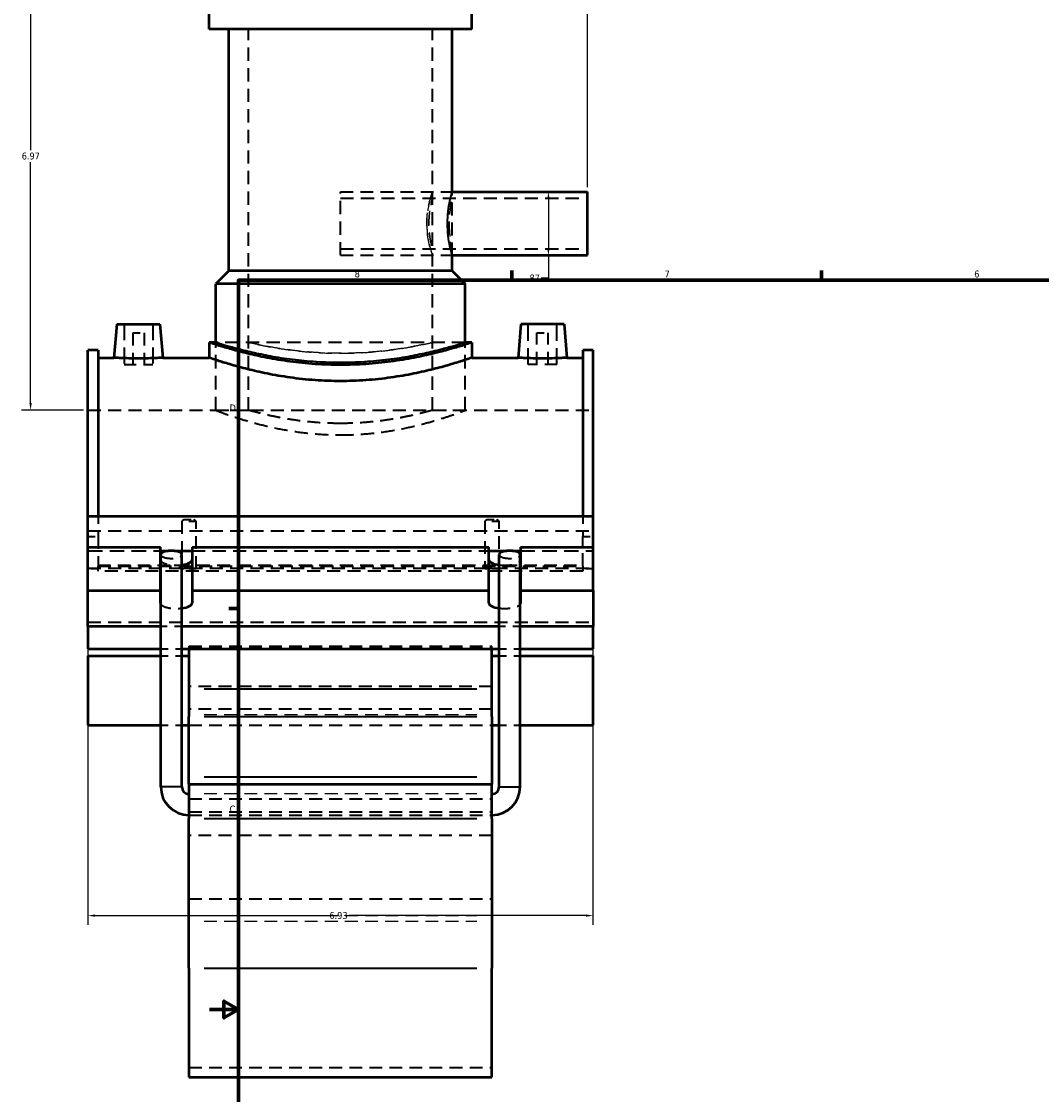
# Model space of a CAD drawing. Header units: inches. Extents: x -2.5 to 51, y -2 to 49.7.
# Tile 2 of 9: x -2.5 to 11.5, y 9.8 to 24.6. Entities that reach past the tile are written whole.
import ezdxf

# ---------------------------------------------------------------- set-up
doc = ezdxf.new("R2010")
doc.units = ezdxf.units.IN
doc.header["$MEASUREMENT"] = 0
doc.linetypes.add('DASHED', pattern=[0.2067, 0.1654, -0.0413])
for name, color, linetype, lineweight in [('Border (ANSI)', 7, 'Continuous', 70), ('Dimension (ANSI)', 7, 'Continuous', 25), ('Hidden (ANSI)', 7, 'DASHED', 35), ('Hidden Narrow (ANSI)', 7, 'DASHED', 25), ('Visible (ANSI)', 7, 'Continuous', 50), ('Visible Narrow (ANSI)', 7, 'Continuous', 35)]:
    doc.layers.add(name, color=color, linetype=linetype, lineweight=lineweight)
doc.styles.add('Note Text (ANSI)', font='tahoma.ttf')
doc.dimstyles.new('Default (ANSI)', dxfattribs={"dimtxt": 0.094488, "dimasz": 0.098425, "dimexe": 0.125, "dimexo": 0.0625, "dimgap": 0.031496, "dimtad": 0, "dimtih": 1, "dimtoh": 1, "dimrnd": 1e-08, "dimzin": 4, "dimdsep": 46, "dimtxsty": 'Note Text (ANSI)', "dimcen": 0.09, "dimdle": 0.393701, "dimclrd": 256, "dimclre": 256, "dimclrt": 5, "dimadec": 0, "dimazin": 1, "dimtfac": 1, "dimtofl": 0, "dimtmove": 0, "dimatfit": 3, "dimfxl": 1, "dimtolj": 1, "dimtzin": 4, "dimlwd": -1, "dimlwe": -1, "dimarcsym": 0})

# ---------------------------------------------------------------- blocks, each defined once
blk = doc.blocks.new('Borders Default Border')
at = {"layer": 'Border (ANSI)'}
for p, q in [((4.25, 21), (4.25, 21.134)), ((8.5, 21), (8.5, 21.134)), ((0.5, 16.5), (0.366, 16.5))]:
    blk.add_line(p, q, dxfattribs=at)
at = {"layer": 'Border (ANSI)', "flags": 128}
for points in [[(0.5, 1), (0.5, 21), (33.5, 21), (33.5, 1), (0.5, 1)], [(0.1, 11), (0.5, 11), (0.3, 11.115), (0.3, 10.885), (0.5, 11)]]:
    blk.add_lwpolyline(points, dxfattribs=at)
at = {"layer": 'Border (ANSI)', "color": 5, "true_color": 0x0000ff, "char_height": 0.0945, "attachment_point": 7, "style": 'Note Text (ANSI)'}
for s, insert in [('8', (2.094, 21.038)), ('7', (6.346, 21.04)), ('6', (10.595, 21.038)), ('D', (0.378, 19.203)), ('C', (0.378, 13.701))]:
    blk.add_mtext(s, dxfattribs=dict(at, insert=insert))
blk = doc.blocks.new('*D6')
at = {"layer": 'Defpoints', "color": 0, "transparency": 16777216}
for p in [(-1.566, 17.042), (5.364, 17.042), (5.364, 12.288)]:
    blk.add_point(p, dxfattribs=at)
at = {"layer": 'Dimension (ANSI)', "transparency": 16777216}
for p, q in [((-1.566, 16.979), (-1.566, 12.163)), ((5.364, 16.979), (5.364, 12.163)), ((-1.467, 12.288), (1.716, 12.288)), ((5.266, 12.288), (2.019, 12.288))]:
    blk.add_line(p, q, dxfattribs=at)
for points in [[(-1.467, 12.304), (-1.467, 12.272), (-1.566, 12.288)], [(5.266, 12.304), (5.266, 12.272), (5.364, 12.288)]]:
    blk.add_solid(points, dxfattribs=at)
at = {"layer": 'Dimension (ANSI)', "color": 5, "transparency": 16777216, "insert": (1.748, 12.337), "char_height": 0.0945, "attachment_point": 1, "style": 'Note Text (ANSI)'}
blk.add_mtext('\\A1;6.93', dxfattribs=at)
blk = doc.blocks.new('*D8')
at = {"layer": 'Defpoints', "color": 0, "transparency": 16777216}
for p in [(5.289, 26.664), (1.899, 26.188), (5.289, 22.213)]:
    blk.add_point(p, dxfattribs=at)
at = {"layer": 'Dimension (ANSI)', "transparency": 16777216}
for p, q in [((1.899, 26.25), (1.899, 26.789)), ((5.289, 22.276), (5.289, 26.789)), ((1.998, 26.664), (4.108, 26.664)), ((5.191, 26.664), (4.411, 26.664))]:
    blk.add_line(p, q, dxfattribs=at)
for points in [[(1.998, 26.681), (1.998, 26.648), (1.899, 26.664)], [(5.191, 26.681), (5.191, 26.648), (5.289, 26.664)]]:
    blk.add_solid(points, dxfattribs=at)
at = {"layer": 'Dimension (ANSI)', "color": 5, "transparency": 16777216, "insert": (4.139, 26.713), "char_height": 0.0945, "attachment_point": 1, "style": 'Note Text (ANSI)'}
blk.add_mtext('\\A1;3.39', dxfattribs=at)
blk = doc.blocks.new('*D9')
at = {"layer": 'Defpoints', "color": 0, "transparency": 16777216}
for p in [(4.54, 22.213), (4.54, 21.343), (4.752, 21.343)]:
    blk.add_point(p, dxfattribs=at)
at = {"layer": 'Dimension (ANSI)', "transparency": 16777216}
for p, q in [((4.752, 22.115), (4.752, 21.441)), ((4.752, 21.343), (4.752, 21.03)), ((4.752, 21.03), (4.654, 21.03))]:
    blk.add_line(p, q, dxfattribs=at)
for points in [[(4.736, 22.115), (4.769, 22.115), (4.752, 22.213)], [(4.736, 21.441), (4.769, 21.441), (4.752, 21.343)]]:
    blk.add_solid(points, dxfattribs=at)
at = {"layer": 'Dimension (ANSI)', "color": 5, "transparency": 16777216, "insert": (4.458, 21.079), "char_height": 0.0945, "attachment_point": 1, "style": 'Note Text (ANSI)'}
blk.add_mtext('\\A1;.87', dxfattribs=at)
blk = doc.blocks.new('*D10')
at = {"layer": 'Defpoints', "color": 0, "transparency": 16777216}
for p in [(-2.353, 26.188), (1.258, 26.188), (-1.566, 19.218)]:
    blk.add_point(p, dxfattribs=at)
at = {"layer": 'Dimension (ANSI)', "transparency": 16777216}
for p, q in [((1.196, 26.188), (-2.478, 26.188)), ((-2.353, 26.09), (-2.353, 22.784)), ((-2.353, 19.316), (-2.353, 22.622)), ((-1.628, 19.218), (-2.478, 19.218))]:
    blk.add_line(p, q, dxfattribs=at)
for points in [[(-2.369, 26.09), (-2.337, 26.09), (-2.353, 26.188)], [(-2.369, 19.316), (-2.337, 19.316), (-2.353, 19.218)]]:
    blk.add_solid(points, dxfattribs=at)
at = {"layer": 'Dimension (ANSI)', "color": 5, "transparency": 16777216, "insert": (-2.474, 22.752), "char_height": 0.0945, "attachment_point": 1, "style": 'Note Text (ANSI)'}
blk.add_mtext('\\A1;6.97', dxfattribs=at)

msp = doc.modelspace()

# ---------------------------------------------------------------- linework, layer by layer
at = {"layer": 'Hidden (ANSI)', "ltscale": 1.099577}
for p, q in [((0.6377, 19.218), (0.6377, 24.4455)), ((3.161, 19.218), (3.161, 24.4455))]:
    msp.add_line(p, q, dxfattribs=at)
at = {"layer": 'Hidden (ANSI)', "ltscale": 1.102013}
msp.add_line((1.8993, 21.3429), (1.8993, 22.213), dxfattribs=at)
at = {"layer": 'Hidden (ANSI)', "ltscale": 1.058821}
for p, q in [((1.8993, 22.213), (3.4313, 22.213)), ((1.8993, 21.3429), (3.4313, 21.3429))]:
    msp.add_line(p, q, dxfattribs=at)
at = {"layer": 'Hidden (ANSI)', "ltscale": 1.093372}
for p, q in [((1.8993, 22.126), (5.2893, 22.126)), ((1.8993, 21.4299), (5.2893, 21.4299))]:
    msp.add_line(p, q, dxfattribs=at)
at = {"layer": 'Hidden (ANSI)', "ltscale": 1.052345}
msp.add_line((3.4313, 21.3429), (3.4313, 22.213), dxfattribs=at)
at = {"layer": 'Hidden (ANSI)', "ltscale": 1.333288}
for p, q in [((-1.0695, 20.3991), (-1.0695, 19.8479)), ((-0.6758, 20.3991), (-0.6758, 19.8479)), ((4.4745, 19.8479), (4.4745, 20.3991)), ((4.8682, 19.8479), (4.8682, 20.3991))]:
    msp.add_line(p, q, dxfattribs=at)
at = {"layer": 'Hidden (ANSI)', "ltscale": 0.471064}
for p, q in [((-0.9514, 20.281), (-0.7939, 20.281)), ((4.5926, 20.281), (4.7501, 20.281))]:
    msp.add_line(p, q, dxfattribs=at)
at = {"layer": 'Hidden (ANSI)', "ltscale": 1.047583}
for p, q in [((-0.9514, 20.281), (-0.9514, 19.8479)), ((-0.7939, 20.281), (-0.7939, 19.8479)), ((4.5926, 19.8479), (4.5926, 20.281)), ((4.7501, 19.8479), (4.7501, 20.281))]:
    msp.add_line(p, q, dxfattribs=at)
at = {"layer": 'Hidden (ANSI)', "ltscale": 1.104495}
msp.add_line((3.6116, 20.148), (0.1871, 20.148), dxfattribs=at)
at = {"layer": 'Hidden (ANSI)', "ltscale": 1.124841}
for p, q in [((0.1871, 19.218), (0.1871, 20.148)), ((3.6116, 19.218), (3.6116, 20.148))]:
    msp.add_line(p, q, dxfattribs=at)
at = {"layer": 'Hidden (ANSI)', "ltscale": 0.997297}
for p, q in [((-1.0695, 19.8479), (-0.6758, 19.8479)), ((4.8682, 19.8479), (4.4745, 19.8479))]:
    msp.add_line(p, q, dxfattribs=at)
at = {"layer": 'Hidden (ANSI)', "ltscale": 1.081511}
for p, q in [((-1.5657, 19.218), (5.3643, 19.218)), ((-1.5657, 17.5668), (5.3643, 17.5668)), ((-1.5657, 17.0543), (5.3643, 17.0543)), ((-1.5657, 16.3101), (5.3643, 16.3101))]:
    msp.add_line(p, q, dxfattribs=at)
at = {"layer": 'Hidden (ANSI)', "ltscale": 1.089963}
for p, q in [((0.1871, 19.218), (0.6377, 19.218)), ((3.161, 19.218), (3.6116, 19.218))]:
    msp.add_line(p, q, dxfattribs=at)
at = {"layer": 'Hidden (ANSI)', "ltscale": 0.630222}
for p, q in [((-1.4271, 17.764), (-1.4271, 17.487)), ((5.2257, 17.764), (5.2257, 17.487))]:
    msp.add_line(p, q, dxfattribs=at)
at = {"layer": 'Hidden (ANSI)', "ltscale": 1.04627}
for p, q in [((-0.279, 17.6943), (-0.279, 17.0455)), ((-0.0803, 17.0455), (-0.0803, 17.6943)), ((3.879, 17.6943), (3.879, 17.0455)), ((4.0777, 17.0455), (4.0777, 17.6943))]:
    msp.add_line(p, q, dxfattribs=at)
at = {"layer": 'Hidden (ANSI)', "ltscale": 0.44938}
for p, q in [((-0.0803, 17.6943), (-0.279, 17.6943)), ((4.0777, 17.6943), (3.879, 17.6943))]:
    msp.add_line(p, q, dxfattribs=at)
at = {"layer": 'Hidden (ANSI)', "ltscale": 0.297896}
for p, q in [((-0.2493, 17.718), (-0.1101, 17.718)), ((3.9087, 17.718), (4.0479, 17.718))]:
    msp.add_line(p, q, dxfattribs=at)
at = {"layer": 'Hidden (ANSI)', "ltscale": 0.263891}
for p, q in [((-1.5657, 17.487), (-1.4271, 17.487)), ((5.2257, 17.487), (5.3643, 17.487)), ((-1.4271, 17.042), (-1.5657, 17.042)), ((5.3643, 17.042), (5.2257, 17.042))]:
    msp.add_line(p, q, dxfattribs=at)
at = {"layer": 'Hidden (ANSI)', "ltscale": 1.015378}
for p, q in [((-1.4271, 17.487), (-1.4271, 17.0925)), ((5.2257, 17.0925), (5.2257, 17.487))]:
    msp.add_line(p, q, dxfattribs=at)
at = {"layer": 'Hidden (ANSI)', "ltscale": 1.205209}
for p, q in [((-1.5657, 17.2898), (-0.5692, 17.2898)), ((4.3679, 17.2898), (5.3643, 17.2898))]:
    msp.add_line(p, q, dxfattribs=at)
at = {"layer": 'Hidden (ANSI)', "ltscale": 0.152872}
for p, q in [((-0.4624, 17.2898), (-0.3821, 17.2898)), ((4.1807, 17.2898), (4.261, 17.2898))]:
    msp.add_line(p, q, dxfattribs=at)
at = {"layer": 'Hidden (ANSI)', "ltscale": 1.094429}
msp.add_line((-0.1366, 17.2898), (3.9353, 17.2898), dxfattribs=at)
at = {"layer": 'Hidden (ANSI)', "ltscale": 0.072672}
for p, q in [((-1.4271, 17.0925), (-1.4271, 17.0795)), ((5.2257, 17.0795), (5.2257, 17.0925))]:
    msp.add_line(p, q, dxfattribs=at)
at = {"layer": 'Hidden (ANSI)', "ltscale": 1.039332}
for p, q in [((-1.4271, 17.0925), (-0.3529, 17.0925)), ((4.1516, 17.0925), (5.2257, 17.0925))]:
    msp.add_line(p, q, dxfattribs=at)
at = {"layer": 'Hidden (ANSI)', "ltscale": 1.072859}
for p, q in [((-1.4271, 17.0795), (5.2257, 17.0795)), ((5.2257, 17.0101), (-1.4271, 17.0101))]:
    msp.add_line(p, q, dxfattribs=at)
at = {"layer": 'Hidden (ANSI)', "ltscale": 0.14758}
for p, q in [((-1.4271, 17.0101), (-1.4271, 17.0795)), ((5.2257, 17.0795), (5.2257, 17.0101))]:
    msp.add_line(p, q, dxfattribs=at)
at = {"layer": 'Hidden (ANSI)', "ltscale": 1.089623}
msp.add_line((-0.3529, 17.0925), (4.1516, 17.0925), dxfattribs=at)
at = {"layer": 'Hidden (ANSI)', "ltscale": 0.378259}
for p, q in [((-0.0803, 17.0455), (-0.279, 17.0455)), ((4.0777, 17.0455), (3.879, 17.0455))]:
    msp.add_line(p, q, dxfattribs=at)
at = {"layer": 'Hidden (ANSI)', "ltscale": 0.549173}
for p, q in [((-0.278, 16.2532), (-0.5664, 16.2532)), ((4.3651, 16.2532), (4.0767, 16.2532)), ((-0.5664, 15.9452), (-0.278, 15.9452)), ((4.0767, 15.9452), (4.3651, 15.9452)), ((-0.5664, 15.8487), (-0.278, 15.8487)), ((4.0767, 15.8487), (4.3651, 15.8487)), ((-0.5664, 14.899), (-0.278, 14.899)), ((4.0767, 14.899), (4.3651, 14.899))]:
    msp.add_line(p, q, dxfattribs=at)
at = {"layer": 'Hidden (ANSI)', "ltscale": 0.300161}
for p, q in [((-0.1797, 15.9838), (-0.1797, 15.9636)), ((3.9783, 15.9636), (3.9783, 15.9838))]:
    msp.add_line(p, q, dxfattribs=at)
at = {"layer": 'Hidden (ANSI)', "ltscale": 1.058743}
for p, q in [((-0.1797, 15.9838), (3.9783, 15.9838)), ((-0.1797, 15.9636), (3.9783, 15.9636)), ((3.9783, 15.4286), (-0.1797, 15.4286)), ((3.9783, 15.1179), (-0.1797, 15.1179)), ((-0.1797, 14.899), (3.9783, 14.899)), ((-0.1797, 13.8883), (3.9783, 13.8883)), ((-0.1797, 13.7132), (3.9783, 13.7132)), ((-0.1797, 13.6667), (3.9783, 13.6667)), ((3.9783, 13.385), (-0.1797, 13.385)), ((-0.1797, 12.5186), (3.9783, 12.5186)), ((-0.1797, 10.2062), (3.9783, 10.2062))]:
    msp.add_line(p, q, dxfattribs=at)
at = {"layer": 'Hidden (ANSI)', "ltscale": 0.115573}
for p, q in [((-0.1797, 15.9636), (-0.1797, 15.9452)), ((3.9783, 15.9452), (3.9783, 15.9636))]:
    msp.add_line(p, q, dxfattribs=at)
at = {"layer": 'Hidden (ANSI)', "ltscale": 1.131185}
for centre in [(-0.4222, 17.2394), (4.2209, 17.2394)]:
    msp.add_ellipse(centre, major_axis=(0.1442, 0), ratio=0.3639702, start_param=3.1415927, end_param=6.2831853, dxfattribs=at)
at = {"layer": 'Hidden (ANSI)', "ltscale": 0.580703}
for centre, major_axis, start_param, end_param in [((-0.3529, 17.1665), (-0.2163, 0), 0.1609249, 1.5707963), ((4.1516, 17.1665), (0.2163, 0), 4.712389, 6.1222604)]:
    msp.add_ellipse(centre, major_axis=major_axis, ratio=0.3420201, start_param=start_param, end_param=end_param, dxfattribs=at)
at = {"layer": 'Hidden (ANSI)', "ltscale": 0.145557}
for centre, start_param, end_param in [((-0.3529, 17.1665), 1.5707963, 1.9243713), ((4.1516, 17.1665), 1.2172214, 1.5707963)]:
    msp.add_ellipse(centre, major_axis=(-0.2163, 0), ratio=0.3420201, start_param=start_param, end_param=end_param, dxfattribs=at)
at = {"layer": 'Hidden (ANSI)', "ltscale": 0.922604}
for centre, major_axis, start_param, end_param in [((-0.3529, 16.5737), (-0.2163, 0), 0.1609249, 1.9243713), ((4.1516, 16.5737), (0.2163, 0), 4.358814, 6.1222604)]:
    msp.add_ellipse(centre, major_axis=major_axis, ratio=0.3420201, start_param=start_param, end_param=end_param, dxfattribs=at)
at = {"layer": 'Hidden (ANSI)', "ltscale": 1.094813}
for points, knots in [([(0.1871, 19.218), (0.1871, 19.218), (0.1976, 19.2139), (0.2415, 19.1975), (0.2748, 19.1852), (0.3625, 19.1541), (0.417, 19.1353), (0.5423, 19.0949), (0.6132, 19.0733), (0.764, 19.0312), (0.8493, 19.0092), (1.0351, 18.9676), (1.1358, 18.948), (1.3463, 18.9152), (1.4564, 18.902), (1.6785, 18.8843), (1.7906, 18.88), (1.8993, 18.88)], [19.8774218, 19.8774218, 19.8774218, 19.8774218, 20.7053119, 20.7053119, 21.533202, 21.533202, 22.3610921, 22.3610921, 23.1889822, 23.1889822, 24.0175439, 24.0175439, 24.8461056, 24.8461056, 25.6746674, 25.6746674, 26.5032291, 26.5032291, 26.5032291, 26.5032291]), ([(1.8993, 18.88), (2.0081, 18.88), (2.1201, 18.8843), (2.3422, 18.902), (2.4523, 18.9152), (2.6629, 18.948), (2.7635, 18.9676), (2.9494, 19.0092), (3.0346, 19.0312), (3.1854, 19.0733), (3.2564, 19.0949), (3.3817, 19.1353), (3.4361, 19.1541), (3.5238, 19.1852), (3.5572, 19.1975), (3.6011, 19.2139), (3.6116, 19.218), (3.6116, 19.218)], [0, 0, 0, 0, 0.8285617, 0.8285617, 1.6571235, 1.6571235, 2.4856852, 2.4856852, 3.3142469, 3.3142469, 4.142137, 4.142137, 4.9700271, 4.9700271, 5.7979172, 5.7979172, 6.6258073, 6.6258073, 6.6258073, 6.6258073])]:
    msp.add_open_spline(points, degree=3, knots=knots, dxfattribs=at)
at = {"layer": 'Hidden (ANSI)', "ltscale": 1.070717}
for points, knots in [([(1.8993, 19.0377), (1.8197, 19.0377), (1.7374, 19.04), (1.5741, 19.0492), (1.493, 19.0561), (1.3377, 19.0734), (1.2634, 19.0837), (1.126, 19.1058), (1.063, 19.1175), (0.9514, 19.14), (0.899, 19.1516), (0.8066, 19.1734), (0.7665, 19.1835), (0.7019, 19.2003), (0.6775, 19.207), (0.6453, 19.2158), (0.6377, 19.218), (0.6377, 19.218)], [0, 0, 0, 0, 0.6071488, 0.6071488, 1.2142975, 1.2142975, 1.8214463, 1.8214463, 2.428595, 2.428595, 3.0356081, 3.0356081, 3.6426212, 3.6426212, 4.2496343, 4.2496343, 4.8566474, 4.8566474, 4.8566474, 4.8566474]), ([(3.161, 19.218), (3.161, 19.218), (3.1533, 19.2158), (3.1212, 19.207), (3.0967, 19.2003), (3.0322, 19.1835), (2.9921, 19.1734), (2.8996, 19.1516), (2.8472, 19.14), (2.7357, 19.1175), (2.6727, 19.1058), (2.5353, 19.0837), (2.461, 19.0734), (2.3057, 19.0561), (2.2246, 19.0492), (2.0613, 19.04), (1.979, 19.0377), (1.8993, 19.0377)], [14.5699421, 14.5699421, 14.5699421, 14.5699421, 15.1769552, 15.1769552, 15.7839683, 15.7839683, 16.3909814, 16.3909814, 16.9979944, 16.9979944, 17.6051432, 17.6051432, 18.212292, 18.212292, 18.8194407, 18.8194407, 19.4265895, 19.4265895, 19.4265895, 19.4265895])]:
    msp.add_open_spline(points, degree=3, knots=knots, dxfattribs=at)
at = {"layer": 'Hidden (ANSI)', "ltscale": 0.072239}
for points, weights in [([(-0.2493, 17.718), (-0.2625, 17.7082), (-0.279, 17.6943)], [1, 1.00992428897, 1]), ([(-0.0803, 17.6943), (-0.0969, 17.7082), (-0.1101, 17.718)], [1, 1.00992428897, 1]), ([(3.9087, 17.718), (3.8955, 17.7082), (3.879, 17.6943)], [1, 1.00992428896, 1]), ([(4.0777, 17.6943), (4.0611, 17.7082), (4.0479, 17.718)], [1, 1.00992428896, 1])]:
    msp.add_rational_spline(points, weights, degree=2, dxfattribs=at)
at = {"layer": 'Hidden (ANSI)', "ltscale": 0.450542}
for points, knots in [([(-0.279, 17.0455), (-0.2744, 17.0468), (-0.269, 17.0479), (-0.2527, 17.0502), (-0.2395, 17.0512), (-0.2104, 17.0524), (-0.1945, 17.0526), (-0.1797, 17.0526), (-0.1649, 17.0526), (-0.1491, 17.0524), (-0.12, 17.0512), (-0.1068, 17.0502), (-0.0905, 17.0479), (-0.085, 17.0469), (-0.0803, 17.0455)], [-0.28920517, -0.28920517, -0.28920517, -0.28920517, -0.22638723, -0.22638723, -0.11319361, -0.11319361, 0, 0, 0, 0.11284098, 0.11284098, 0.22568196, 0.22568196, 0.28917826, 0.28917826, 0.28917826, 0.28917826]), ([(3.879, 17.0455), (3.8837, 17.0469), (3.8891, 17.0479), (3.9055, 17.0502), (3.9187, 17.0512), (3.9477, 17.0524), (3.9635, 17.0526), (3.9931, 17.0526), (4.0089, 17.0524), (4.038, 17.0512), (4.0512, 17.0502), (4.0675, 17.0479), (4.073, 17.0469), (4.0777, 17.0455)], [0.6402703, 0.6402703, 0.6402703, 0.6402703, 0.7037666, 0.7037666, 0.81660758, 0.81660758, 0.92944857, 0.92944857, 1.04228955, 1.04228955, 1.15513053, 1.15513053, 1.21862683, 1.21862683, 1.21862683, 1.21862683])]:
    msp.add_open_spline(points, degree=3, knots=knots, dxfattribs=at)
at = {"layer": 'Hidden Narrow (ANSI)', "ltscale": 1.06497}
for p, q in [((0.0282, 15.045), (3.7704, 15.045)), ((0.0282, 13.9609), (3.7704, 13.9609)), ((0.0282, 12.2916), (3.7704, 12.2916)), ((0.0282, 12.2105), (3.7704, 12.2105))]:
    msp.add_line(p, q, dxfattribs=at)
at = {"layer": 'Hidden Narrow (ANSI)', "ltscale": 1.110508}
msp.add_open_spline([(3.0836, 21.778), (3.0836, 21.8331), (3.0879, 21.8916), (3.1028, 21.9986), (3.1133, 22.0472), (3.1326, 22.1239), (3.1427, 22.1574), (3.157, 22.2019), (3.161, 22.213), (3.161, 22.213), (3.157, 22.2019), (3.1427, 22.1574), (3.1326, 22.1239), (3.1133, 22.0472), (3.1028, 21.9986), (3.0879, 21.8916), (3.0836, 21.8331), (3.0836, 21.7228), (3.0879, 21.6644), (3.1028, 21.5573), (3.1133, 21.5087), (3.1326, 21.432), (3.1427, 21.3986), (3.157, 21.354), (3.161, 21.3429), (3.161, 21.3429), (3.157, 21.354), (3.1427, 21.3986), (3.1326, 21.432), (3.1133, 21.5087), (3.1028, 21.5573), (3.0879, 21.6644), (3.0836, 21.7228), (3.0836, 21.778)], degree=3, knots=[0, 0, 0, 0, 0.4201073, 0.4201073, 0.8402146, 0.8402146, 1.2600971, 1.2600971, 1.6799795, 1.6799795, 2.0998619, 2.0998619, 2.5197444, 2.5197444, 2.9398517, 2.9398517, 3.359959, 3.359959, 3.7800664, 3.7800664, 4.2001737, 4.2001737, 4.6200561, 4.6200561, 5.0399385, 5.0399385, 5.459821, 5.459821, 5.8797034, 5.8797034, 6.2998107, 6.2998107, 6.7199181, 6.7199181, 6.7199181, 6.7199181], dxfattribs=at)
at = {"layer": 'Hidden Narrow (ANSI)', "ltscale": 1.062987}
msp.add_open_spline([(3.112, 21.778), (3.112, 21.734), (3.1147, 21.6873), (3.124, 21.6016), (3.1306, 21.5626), (3.1429, 21.5011), (3.1493, 21.4743), (3.1585, 21.4388), (3.161, 21.4299), (3.161, 21.4299), (3.1585, 21.4388), (3.1493, 21.4743), (3.1429, 21.5011), (3.1306, 21.5626), (3.124, 21.6016), (3.1147, 21.6873), (3.112, 21.734), (3.112, 21.8219), (3.1147, 21.8686), (3.124, 21.9543), (3.1306, 21.9933), (3.1429, 22.0548), (3.1493, 22.0816), (3.1585, 22.1172), (3.161, 22.126), (3.161, 22.126), (3.1585, 22.1172), (3.1493, 22.0816), (3.1429, 22.0548), (3.1306, 21.9933), (3.124, 21.9543), (3.1147, 21.8686), (3.112, 21.8219), (3.112, 21.778)], degree=3, knots=[0, 0, 0, 0, 0.3349067, 0.3349067, 0.6698133, 0.6698133, 1.0046496, 1.0046496, 1.339486, 1.339486, 1.6743223, 1.6743223, 2.0091586, 2.0091586, 2.3440653, 2.3440653, 2.6789719, 2.6789719, 3.0138786, 3.0138786, 3.3487853, 3.3487853, 3.6836216, 3.6836216, 4.0184579, 4.0184579, 4.3532942, 4.3532942, 4.6881305, 4.6881305, 5.0230372, 5.0230372, 5.3579439, 5.3579439, 5.3579439, 5.3579439], dxfattribs=at)
at = {"layer": 'Hidden Narrow (ANSI)', "ltscale": 1.107615}
for points, knots in [([(3.4313, 22.213), (3.4313, 22.213), (3.4281, 22.202), (3.4164, 22.1575), (3.408, 22.124), (3.3923, 22.0471), (3.3838, 21.9984), (3.3717, 21.8913), (3.3683, 21.8329), (3.3683, 21.778)], [5.024826, 5.024826, 5.024826, 5.024826, 5.4435118, 5.4435118, 5.8621977, 5.8621977, 6.2809828, 6.2809828, 6.6997679, 6.6997679, 6.6997679, 6.6997679]), ([(3.3683, 21.778), (3.3683, 21.723), (3.3717, 21.6646), (3.3838, 21.5575), (3.3923, 21.5088), (3.408, 21.4319), (3.4164, 21.3985), (3.4281, 21.354), (3.4313, 21.3429), (3.4313, 21.3429)], [0, 0, 0, 0, 0.4187851, 0.4187851, 0.8375702, 0.8375702, 1.2562561, 1.2562561, 1.674942, 1.674942, 1.674942, 1.674942])]:
    msp.add_open_spline(points, degree=3, knots=knots, dxfattribs=at)
at = {"layer": 'Hidden Narrow (ANSI)', "ltscale": 1.061271}
msp.add_open_spline([(3.3913, 21.778), (3.3913, 21.8218), (3.3934, 21.8685), (3.4011, 21.9542), (3.4064, 21.9932), (3.4165, 22.0549), (3.4218, 22.0816), (3.4293, 22.1172), (3.4313, 22.126), (3.4313, 22.126), (3.4293, 22.1172), (3.4218, 22.0816), (3.4165, 22.0549), (3.4064, 21.9932), (3.4011, 21.9542), (3.3934, 21.8685), (3.3913, 21.8218), (3.3913, 21.7341), (3.3934, 21.6874), (3.4011, 21.6017), (3.4064, 21.5627), (3.4165, 21.5011), (3.4218, 21.4743), (3.4293, 21.4387), (3.4313, 21.4299), (3.4313, 21.4299), (3.4293, 21.4387), (3.4218, 21.4743), (3.4165, 21.5011), (3.4064, 21.5627), (3.4011, 21.6017), (3.3934, 21.6874), (3.3913, 21.7341), (3.3913, 21.778)], degree=3, knots=[0, 0, 0, 0, 0.3342664, 0.3342664, 0.6685327, 0.6685327, 1.0027676, 1.0027676, 1.3370024, 1.3370024, 1.6712372, 1.6712372, 2.0054721, 2.0054721, 2.3397384, 2.3397384, 2.6740048, 2.6740048, 3.0082712, 3.0082712, 3.3425375, 3.3425375, 3.6767724, 3.6767724, 4.0110072, 4.0110072, 4.345242, 4.345242, 4.6794769, 4.6794769, 5.0137432, 5.0137432, 5.3480096, 5.3480096, 5.3480096, 5.3480096], dxfattribs=at)
at = {"layer": 'Hidden Narrow (ANSI)', "ltscale": 1.091371}
for points, knots in [([(0.1871, 20.148), (0.1871, 20.148), (0.1975, 20.1447), (0.2412, 20.1311), (0.2745, 20.1209), (0.3621, 20.0953), (0.4165, 20.0798), (0.542, 20.0465), (0.613, 20.0287), (0.7642, 19.9942), (0.8496, 19.9762), (1.0359, 19.9422), (1.1367, 19.9263), (1.3474, 19.8997), (1.4574, 19.889), (1.6793, 19.8748), (1.791, 19.8713), (1.8993, 19.8713)], [19.8054754, 19.8054754, 19.8054754, 19.8054754, 20.6305528, 20.6305528, 21.4556301, 21.4556301, 22.2807075, 22.2807075, 23.1057848, 23.1057848, 23.9311637, 23.9311637, 24.7565427, 24.7565427, 25.5819216, 25.5819216, 26.4073006, 26.4073006, 26.4073006, 26.4073006]), ([(1.8993, 19.8713), (2.0076, 19.8713), (2.1194, 19.8748), (2.3412, 19.889), (2.4513, 19.8997), (2.662, 19.9263), (2.7628, 19.9422), (2.949, 19.9762), (3.0345, 19.9942), (3.1857, 20.0287), (3.2567, 20.0465), (3.3822, 20.0798), (3.4366, 20.0953), (3.5242, 20.1209), (3.5574, 20.1311), (3.6011, 20.1447), (3.6116, 20.148), (3.6116, 20.148)], [0, 0, 0, 0, 0.8253789, 0.8253789, 1.6507579, 1.6507579, 2.4761368, 2.4761368, 3.3015158, 3.3015158, 4.1265931, 4.1265931, 4.9516704, 4.9516704, 5.7767478, 5.7767478, 6.6018251, 6.6018251, 6.6018251, 6.6018251])]:
    msp.add_open_spline(points, degree=3, knots=knots, dxfattribs=at)
at = {"layer": 'Hidden Narrow (ANSI)', "ltscale": 1.099522}
msp.add_open_spline([(1.8993, 19.9995), (1.8198, 19.9995), (1.7377, 20.0014), (1.5744, 20.0089), (1.4934, 20.0145), (1.338, 20.0287), (1.2637, 20.0372), (1.1262, 20.0553), (1.0631, 20.065), (0.9514, 20.0836), (0.8989, 20.0932), (0.8064, 20.1111), (0.7663, 20.1195), (0.7018, 20.1334), (0.6774, 20.1389), (0.6453, 20.1462), (0.6377, 20.148), (0.6377, 20.148), (0.6453, 20.1462), (0.6774, 20.1389), (0.7018, 20.1334), (0.7663, 20.1195), (0.8064, 20.1111), (0.8989, 20.0932), (0.9514, 20.0836), (1.0631, 20.065), (1.1262, 20.0553), (1.2637, 20.0372), (1.338, 20.0287), (1.4934, 20.0145), (1.5744, 20.0089), (1.7377, 20.0014), (1.8198, 19.9995), (1.9789, 19.9995), (2.061, 20.0014), (2.2242, 20.0089), (2.3053, 20.0145), (2.4606, 20.0287), (2.535, 20.0372), (2.6725, 20.0553), (2.7356, 20.065), (2.8473, 20.0836), (2.8997, 20.0932), (2.9923, 20.1111), (3.0324, 20.1195), (3.0968, 20.1334), (3.1213, 20.1389), (3.1533, 20.1462), (3.161, 20.148), (3.161, 20.148), (3.1533, 20.1462), (3.1213, 20.1389), (3.0968, 20.1334), (3.0324, 20.1195), (2.9923, 20.1111), (2.8997, 20.0932), (2.8473, 20.0836), (2.7356, 20.065), (2.6725, 20.0553), (2.535, 20.0372), (2.4606, 20.0287), (2.3053, 20.0145), (2.2242, 20.0089), (2.061, 20.0014), (1.9789, 19.9995), (1.8993, 19.9995)], degree=3, knots=[0, 0, 0, 0, 0.605982, 0.605982, 1.2119641, 1.2119641, 1.8179461, 1.8179461, 2.4239281, 2.4239281, 3.0298478, 3.0298478, 3.6357674, 3.6357674, 4.241687, 4.241687, 4.8476066, 4.8476066, 5.4535263, 5.4535263, 6.0594459, 6.0594459, 6.6653655, 6.6653655, 7.2712851, 7.2712851, 7.8772672, 7.8772672, 8.4832492, 8.4832492, 9.0892312, 9.0892312, 9.6952133, 9.6952133, 10.3011953, 10.3011953, 10.9071773, 10.9071773, 11.5131594, 11.5131594, 12.1191414, 12.1191414, 12.725061, 12.725061, 13.3309806, 13.3309806, 13.9369003, 13.9369003, 14.5428199, 14.5428199, 15.1487395, 15.1487395, 15.7546591, 15.7546591, 16.3605788, 16.3605788, 16.9664984, 16.9664984, 17.5724804, 17.5724804, 18.1784624, 18.1784624, 18.7844445, 18.7844445, 19.3904265, 19.3904265, 19.3904265, 19.3904265], dxfattribs=at)
at = {"layer": 'Visible (ANSI)'}
for p, q in [((0.097, 24.4455), (0.097, 24.6546)), ((3.7017, 24.4455), (3.7017, 24.6546)), ((3.7017, 24.4455), (0.097, 24.4455)), ((0.3673, 21.1304), (0.3673, 24.4455)), ((3.4313, 22.213), (3.4313, 24.4455)), ((3.4313, 22.213), (5.2893, 22.213)), ((5.2893, 21.3429), (5.2893, 22.213)), ((3.4313, 21.1304), (3.4313, 21.3429)), ((3.4313, 21.3429), (5.2893, 21.3429)), ((0.3673, 21.1304), (0.1871, 20.9502)), ((3.4313, 21.1304), (0.3673, 21.1304)), ((3.4313, 21.1304), (3.6116, 20.9502)), ((3.6116, 20.9502), (0.1871, 20.9502)), ((0.1871, 20.148), (0.1871, 20.9502)), ((3.6116, 20.148), (3.6116, 20.9502)), ((-1.1679, 20.3991), (-1.2082, 19.9389)), ((-1.1679, 20.3991), (-0.5774, 20.3991)), ((-0.5774, 20.3991), (-0.5371, 19.9389)), ((4.3761, 20.3991), (4.3358, 19.9389)), ((4.9666, 20.3991), (4.3761, 20.3991)), ((4.9666, 20.3991), (5.0069, 19.9389)), ((-1.5657, 17.764), (-1.5657, 20.0434)), ((-1.4271, 20.0434), (-1.5657, 20.0434)), ((-1.4271, 20.0434), (-1.4271, 17.764)), ((0.097, 20.148), (0.097, 19.9389)), ((0.1871, 20.148), (0.097, 20.148)), ((3.7017, 20.148), (3.6116, 20.148)), ((3.7017, 20.148), (3.7017, 19.9389)), ((5.2257, 20.0434), (5.2257, 17.764)), ((5.3643, 20.0434), (5.2257, 20.0434)), ((5.3643, 17.764), (5.3643, 20.0434)), ((-1.4271, 19.9389), (-1.2082, 19.9389)), ((-0.5371, 19.9389), (0.097, 19.9389)), ((3.7017, 19.9389), (4.3358, 19.9389)), ((5.0069, 19.9389), (5.2257, 19.9389)), ((-1.5657, 17.764), (5.3643, 17.764)), ((-1.5657, 17.3391), (-1.5657, 17.764)), ((5.3643, 17.3391), (5.3643, 17.764)), ((-1.5657, 17.3391), (-0.5692, 17.3391)), ((-1.5657, 16.7463), (-1.5657, 17.3391)), ((-0.5692, 16.7463), (-0.5692, 17.3391)), ((-0.5692, 17.2898), (-0.4624, 17.2898)), ((-0.5664, 14.0534), (-0.5664, 17.2394)), ((-0.3821, 17.2898), (-0.1366, 17.2898)), ((-0.278, 14.0534), (-0.278, 17.2394)), ((-0.1366, 17.3391), (-0.1366, 16.7463)), ((-0.1366, 17.3391), (3.9353, 17.3391)), ((3.9353, 16.7463), (3.9353, 17.3391)), ((3.9353, 17.2898), (4.1807, 17.2898)), ((4.0767, 14.0534), (4.0767, 17.2394)), ((4.261, 17.2898), (4.3679, 17.2898)), ((4.3651, 14.0534), (4.3651, 17.2394)), ((4.3679, 17.3391), (4.3679, 16.7463)), ((4.3679, 17.3391), (5.3643, 17.3391)), ((5.3643, 16.7463), (5.3643, 17.3391)), ((-1.5657, 16.7463), (-0.5692, 16.7463)), ((-1.5657, 16.2532), (-1.5657, 16.7463)), ((-0.5692, 16.5737), (-0.5692, 16.7463)), ((-0.1366, 16.7463), (-0.1366, 16.5737)), ((-0.1366, 16.7463), (3.9353, 16.7463)), ((3.9353, 16.5737), (3.9353, 16.7463)), ((4.3679, 16.7463), (4.3679, 16.5737)), ((4.3679, 16.7463), (5.3643, 16.7463)), ((5.3643, 16.7463), (5.3643, 16.2532)), ((-0.5664, 16.2532), (-1.5657, 16.2532)), ((-1.5657, 16.2532), (-1.5657, 15.9452)), ((4.0767, 16.2532), (-0.278, 16.2532)), ((5.3643, 16.2532), (4.3651, 16.2532)), ((5.3643, 15.9452), (5.3643, 16.2532)), ((-1.5657, 15.9452), (-0.5664, 15.9452)), ((-0.278, 15.9452), (4.0767, 15.9452)), ((-0.1797, 15.9452), (-0.1797, 15.3935)), ((3.9783, 15.3935), (3.9783, 15.9452)), ((4.3651, 15.9452), (5.3643, 15.9452)), ((-1.5657, 15.8487), (-1.5657, 14.899)), ((-1.5657, 15.8487), (-0.5664, 15.8487)), ((-0.278, 15.8487), (-0.1797, 15.8487)), ((3.9783, 15.8487), (4.0767, 15.8487)), ((4.3651, 15.8487), (5.3643, 15.8487)), ((5.3643, 14.899), (5.3643, 15.8487)), ((-0.1797, 15.3935), (-0.1797, 15.019)), ((3.9783, 15.019), (3.9783, 15.3935)), ((-0.1797, 14.1924), (-0.1797, 15.019)), ((3.9783, 15.019), (3.9783, 14.1924)), ((-1.5657, 14.899), (-0.5664, 14.899)), ((-0.278, 14.899), (-0.1797, 14.899)), ((3.9783, 14.899), (4.0767, 14.899)), ((4.3651, 14.899), (5.3643, 14.899)), ((-0.1797, 14.0902), (-0.1797, 14.1924)), ((3.9783, 14.1924), (3.9783, 14.0902)), ((-0.1797, 14.0902), (-0.1797, 13.6216)), ((-0.1797, 14.0902), (3.9783, 14.0902)), ((3.9783, 13.6216), (3.9783, 14.0902)), ((-0.1797, 11.5683), (-0.1797, 13.6216)), ((3.9783, 13.6216), (3.9783, 11.5683)), ((-0.1797, 11.5683), (-0.1797, 10.071)), ((3.9783, 10.071), (3.9783, 11.5683)), ((-0.1797, 10.071), (3.9783, 10.071))]:
    msp.add_line(p, q, dxfattribs=at)
for centre, radius, start, end in [((-0.1797, 14.0534), 0.3867, 180, 270), ((-0.1797, 14.0534), 0.0984, 180, 270), ((3.9783, 14.0534), 0.3867, 270, 0), ((3.9783, 14.0534), 0.0984, 270, 0)]:
    msp.add_arc(centre, radius, start, end, dxfattribs=at)
for centre, major_axis, ratio, start_param, end_param in [((-0.4222, 17.2394), (0.1442, 0), 0.3639702, 1.8530284, 3.1415927), ((-0.4222, 17.2394), (-0.1442, 0), 0.3639702, 4.4301569, 4.994621), ((-0.4222, 17.2394), (0.1442, 0), 0.3639702, 0, 1.2885643), ((4.2209, 17.2394), (0.1442, 0), 0.3639702, 1.8530284, 3.1415927), ((4.2209, 17.2394), (-0.1442, 0), 0.3639702, 4.4301569, 4.994621), ((4.2209, 17.2394), (0.1442, 0), 0.3639702, 0, 1.2885643), ((-0.3529, 17.1665), (-0.2163, 0), 0.3420201, 0, 0.1609249), ((-0.3529, 17.1665), (0.2163, 0), 0.3420201, 5.0659639, 6.2831853), ((4.1516, 17.1665), (-0.2163, 0), 0.3420201, 0, 1.2172214), ((4.1516, 17.1665), (0.2163, 0), 0.3420201, 6.1222604, 6.2831853), ((-0.3529, 16.5737), (-0.2163, 0), 0.3420201, 0, 0.1609249), ((-0.3529, 16.5737), (0.2163, 0), 0.3420201, 5.0659639, 6.2831853), ((4.1516, 16.5737), (-0.2163, 0), 0.3420201, 0, 1.2172214), ((4.1516, 16.5737), (0.2163, 0), 0.3420201, 6.1222604, 6.2831853)]:
    msp.add_ellipse(centre, major_axis=major_axis, ratio=ratio, start_param=start_param, end_param=end_param, dxfattribs=at)
for points, knots in [([(1.8993, 19.8405), (1.7852, 19.8405), (1.6675, 19.8444), (1.4339, 19.8602), (1.3181, 19.8721), (1.0963, 19.9018), (0.9903, 19.9195), (0.7943, 19.9573), (0.7044, 19.9773), (0.5454, 20.0156), (0.4706, 20.0354), (0.3386, 20.0723), (0.2813, 20.0895), (0.189, 20.118), (0.154, 20.1293), (0.108, 20.1443), (0.097, 20.148), (0.097, 20.148)], [0, 0, 0, 0, 0.8695929, 0.8695929, 1.7391858, 1.7391858, 2.6087787, 2.6087787, 3.4783716, 3.4783716, 4.3475702, 4.3475702, 5.2167687, 5.2167687, 6.0859673, 6.0859673, 6.9551658, 6.9551658, 6.9551658, 6.9551658]), ([(3.7017, 20.148), (3.7017, 20.148), (3.6907, 20.1443), (3.6447, 20.1293), (3.6096, 20.118), (3.5174, 20.0895), (3.4601, 20.0723), (3.3281, 20.0354), (3.2533, 20.0156), (3.0942, 19.9773), (3.0044, 19.9573), (2.8084, 19.9195), (2.7023, 19.9018), (2.4806, 19.8721), (2.3647, 19.8602), (2.1312, 19.8444), (2.0135, 19.8405), (1.8993, 19.8405)], [-6.9551658, -6.9551658, -6.9551658, -6.9551658, -6.0859673, -6.0859673, -5.2167687, -5.2167687, -4.3475702, -4.3475702, -3.4783716, -3.4783716, -2.6087787, -2.6087787, -1.7391858, -1.7391858, -0.8695929, -0.8695929, 0, 0, 0, 0]), ([(-0.5371, 19.9389), (-0.5371, 19.9389), (-0.5455, 19.9383), (-0.5797, 19.9363), (-0.6055, 19.9349), (-0.665, 19.9321), (-0.7027, 19.9307), (-0.7854, 19.9286), (-0.8305, 19.9281), (-0.9149, 19.9281), (-0.9599, 19.9286), (-1.0426, 19.9307), (-1.0804, 19.9321), (-1.1399, 19.9349), (-1.1656, 19.9363), (-1.1998, 19.9383), (-1.2082, 19.9389), (-1.2082, 19.9389)], [1.2863328, 1.2863328, 1.2863328, 1.2863328, 1.6078122, 1.6078122, 1.9292915, 1.9292915, 2.2509786, 2.2509786, 2.5726656, 2.5726656, 2.8943526, 2.8943526, 3.2160396, 3.2160396, 3.537519, 3.537519, 3.8589984, 3.8589984, 3.8589984, 3.8589984]), ([(3.7017, 19.9389), (3.7017, 19.9389), (3.6907, 19.9351), (3.6446, 19.9194), (3.6096, 19.9077), (3.5173, 19.878), (3.46, 19.8602), (3.328, 19.8217), (3.2533, 19.8011), (3.0943, 19.7612), (3.0044, 19.7403), (2.8086, 19.7009), (2.7025, 19.6824), (2.4808, 19.6514), (2.3649, 19.639), (2.1313, 19.6224), (2.0135, 19.6183), (1.7851, 19.6183), (1.6674, 19.6224), (1.4337, 19.639), (1.3179, 19.6514), (1.0961, 19.6824), (0.9901, 19.7009), (0.7942, 19.7403), (0.7044, 19.7612), (0.5454, 19.8011), (0.4707, 19.8217), (0.3387, 19.8602), (0.2814, 19.878), (0.1891, 19.9077), (0.1541, 19.9194), (0.108, 19.9351), (0.097, 19.9389), (0.097, 19.9389)], [6.9601365, 6.9601365, 6.9601365, 6.9601365, 7.8299206, 7.8299206, 8.6997047, 8.6997047, 9.5694887, 9.5694887, 10.4392728, 10.4392728, 11.3095229, 11.3095229, 12.1797729, 12.1797729, 13.0500229, 13.0500229, 13.9202729, 13.9202729, 14.7905229, 14.7905229, 15.660773, 15.660773, 16.531023, 16.531023, 17.401273, 17.401273, 18.2710571, 18.2710571, 19.1408412, 19.1408412, 20.0106253, 20.0106253, 20.8804094, 20.8804094, 20.8804094, 20.8804094]), ([(5.0069, 19.9389), (5.0069, 19.9389), (4.9985, 19.9383), (4.9643, 19.9363), (4.9385, 19.9349), (4.879, 19.9321), (4.8413, 19.9307), (4.7586, 19.9286), (4.7135, 19.9281), (4.6713, 19.9281), (4.6291, 19.9281), (4.5841, 19.9286), (4.5014, 19.9307), (4.4636, 19.9321), (4.4041, 19.9349), (4.3784, 19.9363), (4.3442, 19.9383), (4.3358, 19.9389), (4.3358, 19.9389)], [3.8589984, 3.8589984, 3.8589984, 3.8589984, 4.1804777, 4.1804777, 4.5019571, 4.5019571, 4.8236441, 4.8236441, 5.1453311, 5.1453311, 5.1453311, 5.4670182, 5.4670182, 5.7887052, 5.7887052, 6.1101846, 6.1101846, 6.4316639, 6.4316639, 6.4316639, 6.4316639])]:
    msp.add_open_spline(points, degree=3, knots=knots, dxfattribs=at)
at = {"layer": 'Visible Narrow (ANSI)'}
for p, q in [((3.7704, 15.3935), (0.0282, 15.3935)), ((0.0282, 15.019), (3.7704, 15.019)), ((0.0282, 14.1924), (3.7704, 14.1924)), ((-0.2798, 14.0534), (-0.5646, 14.0534)), ((4.0785, 14.0534), (4.3633, 14.0534)), ((0.0282, 13.6216), (3.7704, 13.6216)), ((0.0282, 11.5683), (3.7704, 11.5683))]:
    msp.add_line(p, q, dxfattribs=at)
for points, knots in [([(3.4313, 21.3429), (3.4313, 21.3429), (3.4281, 21.354), (3.4164, 21.3985), (3.408, 21.4319), (3.3923, 21.5088), (3.3838, 21.5575), (3.3717, 21.6646), (3.3683, 21.723), (3.3683, 21.8329), (3.3717, 21.8913), (3.3838, 21.9984), (3.3923, 22.0471), (3.408, 22.124), (3.4164, 22.1575), (3.4281, 22.202), (3.4313, 22.213), (3.4313, 22.213)], [1.674942, 1.674942, 1.674942, 1.674942, 2.0936279, 2.0936279, 2.5123138, 2.5123138, 2.9310989, 2.9310989, 3.349884, 3.349884, 3.7686691, 3.7686691, 4.1874542, 4.1874542, 4.6061401, 4.6061401, 5.024826, 5.024826, 5.024826, 5.024826]), ([(3.6116, 20.148), (3.6116, 20.148), (3.6011, 20.1447), (3.5574, 20.1311), (3.5242, 20.1209), (3.4366, 20.0953), (3.3822, 20.0798), (3.2567, 20.0465), (3.1857, 20.0287), (3.0345, 19.9942), (2.949, 19.9762), (2.7628, 19.9422), (2.662, 19.9263), (2.4513, 19.8997), (2.3412, 19.889), (2.1194, 19.8748), (2.0076, 19.8713), (1.791, 19.8713), (1.6793, 19.8748), (1.4574, 19.889), (1.3474, 19.8997), (1.1367, 19.9263), (1.0359, 19.9422), (0.8496, 19.9762), (0.7642, 19.9942), (0.613, 20.0287), (0.542, 20.0465), (0.4165, 20.0798), (0.3621, 20.0953), (0.2745, 20.1209), (0.2412, 20.1311), (0.1975, 20.1447), (0.1871, 20.148), (0.1871, 20.148)], [6.6018251, 6.6018251, 6.6018251, 6.6018251, 7.4269025, 7.4269025, 8.2519798, 8.2519798, 9.0770572, 9.0770572, 9.9021345, 9.9021345, 10.7275135, 10.7275135, 11.5528924, 11.5528924, 12.3782713, 12.3782713, 13.2036503, 13.2036503, 14.0290292, 14.0290292, 14.8544082, 14.8544082, 15.6797871, 15.6797871, 16.505166, 16.505166, 17.3302434, 17.3302434, 18.1553207, 18.1553207, 18.9803981, 18.9803981, 19.8054754, 19.8054754, 19.8054754, 19.8054754])]:
    msp.add_open_spline(points, degree=3, knots=knots, dxfattribs=at)

# ---------------------------------------------------------------- block references
msp.add_blockref('Borders Default Border', (0, 0))

# ---------------------------------------------------------------- dimensions: what is measured, and where the dimension line sits
at = {"layer": 'Dimension (ANSI)'}
for base, p1, p2, angle, override, picture, middle in [((5.2893, 26.6643), (1.8993, 26.188), (5.2893, 22.213), 180, {"dimgap": 0.031496, "dimtih": 0, "dimtoh": 0, "dimdec": 2, "dimtol": 0, "dimlim": 0, "dimtp": 0, "dimtm": 0, "dimtdec": 2, "dimatfit": 1}, '*D8', (4.2593, 26.6643)), ((-2.3531, 26.188), (-1.5657, 19.218), (1.2583, 26.188), 270, {"dimgap": 0.031496, "dimdec": 2, "dimtol": 0, "dimlim": 0, "dimtp": 0, "dimtm": 0, "dimtdec": 2, "dimatfit": 1}, '*D10', (-2.3531, 22.703)), ((4.7522, 21.3429), (4.54, 22.213), (4.54, 21.3429), 270, {"dimgap": 0.031496, "dimdec": 2, "dimse1": 1, "dimse2": 1, "dimtol": 0, "dimlim": 0, "dimtp": 0, "dimtm": 0, "dimtdec": 2, "dimatfit": 2}, '*D9', (4.54, 21.0299)), ((5.3643, 12.288), (-1.5657, 17.042), (5.3643, 17.042), 180, {"dimgap": 0.031496, "dimtih": 0, "dimtoh": 0, "dimdec": 2, "dimtol": 0, "dimlim": 0, "dimtp": 0, "dimtm": 0, "dimtdec": 2, "dimatfit": 1}, '*D6', (1.8675, 12.288))]:
    dim = msp.add_linear_dim(base=base, p1=p1, p2=p2, angle=angle, dimstyle='Default (ANSI)', override=override, dxfattribs=at)
    dim.commit()
    dim.dimension.update_dxf_attribs({"geometry": picture, "text_midpoint": middle, "dimtype": 160})

doc.saveas('drawing.dxf')
